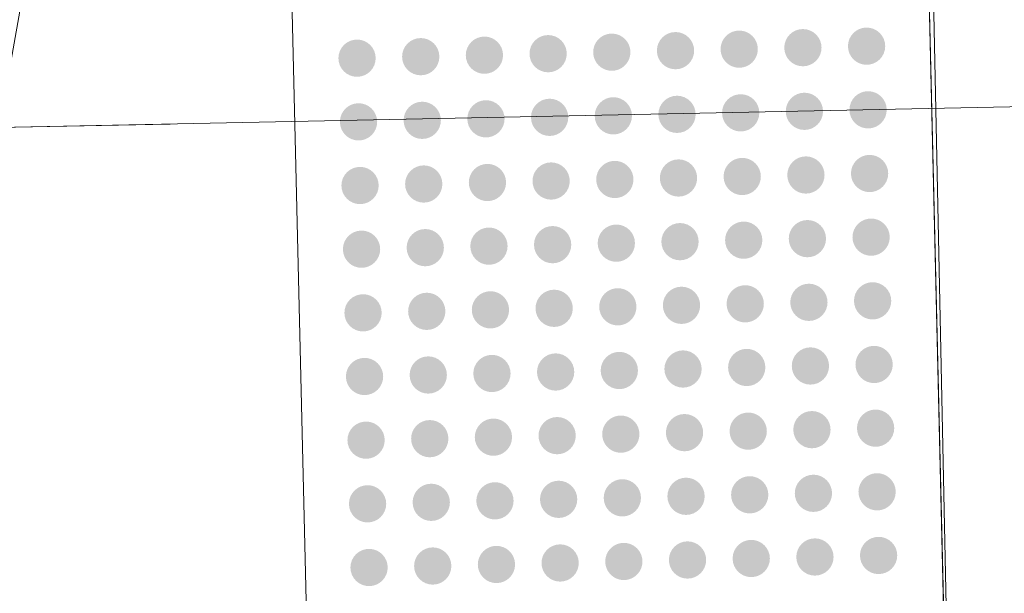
# Model space of a CAD drawing. Extents: x 2399984 to 2508823, y 556481 to 592637.
# Tile 44 of 158: x 2443533.56 to 2443536.65, y 558285.33 to 558287.13. Entities that reach past the tile are written whole.
import ezdxf

# ---------------------------------------------------------------- set-up
doc = ezdxf.new("R2010")
doc.units = 0
doc.header["$MEASUREMENT"] = 0
doc.linetypes.add('cl20', pattern=[100, 5, -5, 80, -5, 5])
doc.linetypes.add('cl50', pattern=[100, 7.5, -7.5, 70, -7.5, 7.5])
for name, color, linetype, lineweight in [('DT_X_Triangles', 91, 'Continuous', 0), ('GE_P_CL_20', 7, 'cl20', 13), ('GE_P_CL_50', 7, 'cl50', 13), ('PV_P_Bikeway', 193, 'Continuous', 13), ('PV_P_Curb_Ramp', 120, 'Continuous', 13)]:
    doc.layers.add(name, color=color, linetype=linetype, lineweight=lineweight)

msp = doc.modelspace()

# ---------------------------------------------------------------- hatches: boundary and pattern name
at = {"layer": 'PV_P_Curb_Ramp'}
h = msp.add_hatch(color=256, dxfattribs=at)
edge = h.paths.add_edge_path()
edge.add_arc((2443536.2181, 558287.0448), 0.0585, 0, 360)
h = msp.add_hatch(color=256, dxfattribs=at)
edge = h.paths.add_edge_path()
edge.add_arc((2443536.2181, 558287.0448), 0.0585, 0, 360)
h = msp.add_hatch(color=256, dxfattribs=at)
edge = h.paths.add_edge_path()
edge.add_arc((2443534.8185, 558287.0118), 0.0585, 0, 360)
h = msp.add_hatch(color=256, dxfattribs=at)
edge = h.paths.add_edge_path()
edge.add_arc((2443534.8185, 558287.0118), 0.0585, 0, 360)
h = msp.add_hatch(color=256, dxfattribs=at)
edge = h.paths.add_edge_path()
edge.add_arc((2443535.0184, 558287.0165), 0.0585, 0, 360)
h = msp.add_hatch(color=256, dxfattribs=at)
edge = h.paths.add_edge_path()
edge.add_arc((2443535.0184, 558287.0165), 0.0585, 0, 360)
h = msp.add_hatch(color=256, dxfattribs=at)
edge = h.paths.add_edge_path()
edge.add_arc((2443535.2184, 558287.0212), 0.0585, 0, 360)
h = msp.add_hatch(color=256, dxfattribs=at)
edge = h.paths.add_edge_path()
edge.add_arc((2443535.2184, 558287.0212), 0.0585, 0, 360)
h = msp.add_hatch(color=256, dxfattribs=at)
edge = h.paths.add_edge_path()
edge.add_arc((2443535.4183, 558287.0259), 0.0585, 0, 360)
h = msp.add_hatch(color=256, dxfattribs=at)
edge = h.paths.add_edge_path()
edge.add_arc((2443535.4183, 558287.0259), 0.0585, 0, 360)
h = msp.add_hatch(color=256, dxfattribs=at)
edge = h.paths.add_edge_path()
edge.add_arc((2443535.6183, 558287.0307), 0.0585, 0, 360)
h = msp.add_hatch(color=256, dxfattribs=at)
edge = h.paths.add_edge_path()
edge.add_arc((2443535.6183, 558287.0307), 0.0585, 0, 360)
h = msp.add_hatch(color=256, dxfattribs=at)
edge = h.paths.add_edge_path()
edge.add_arc((2443535.8182, 558287.0354), 0.0585, 0, 360)
h = msp.add_hatch(color=256, dxfattribs=at)
edge = h.paths.add_edge_path()
edge.add_arc((2443535.8182, 558287.0354), 0.0585, 0, 360)
h = msp.add_hatch(color=256, dxfattribs=at)
edge = h.paths.add_edge_path()
edge.add_arc((2443536.0182, 558287.0401), 0.0585, 0, 360)
h = msp.add_hatch(color=256, dxfattribs=at)
edge = h.paths.add_edge_path()
edge.add_arc((2443536.0182, 558287.0401), 0.0585, 0, 360)
h = msp.add_hatch(color=256, dxfattribs=at)
edge = h.paths.add_edge_path()
edge.add_arc((2443534.6186, 558287.0071), 0.0585, 0, 360)
h = msp.add_hatch(color=256, dxfattribs=at)
edge = h.paths.add_edge_path()
edge.add_arc((2443534.6186, 558287.0071), 0.0585, 0, 360)
h = msp.add_hatch(color=256, dxfattribs=at)
edge = h.paths.add_edge_path()
edge.add_arc((2443535.4231, 558286.826), 0.0585, 0, 360)
h = msp.add_hatch(color=256, dxfattribs=at)
edge = h.paths.add_edge_path()
edge.add_arc((2443535.4231, 558286.826), 0.0585, 0, 360)
h = msp.add_hatch(color=256, dxfattribs=at)
edge = h.paths.add_edge_path()
edge.add_arc((2443535.623, 558286.8307), 0.0585, 0, 360)
h = msp.add_hatch(color=256, dxfattribs=at)
edge = h.paths.add_edge_path()
edge.add_arc((2443535.623, 558286.8307), 0.0585, 0, 360)
h = msp.add_hatch(color=256, dxfattribs=at)
edge = h.paths.add_edge_path()
edge.add_arc((2443535.8229, 558286.8354), 0.0585, 0, 360)
h = msp.add_hatch(color=256, dxfattribs=at)
edge = h.paths.add_edge_path()
edge.add_arc((2443535.8229, 558286.8354), 0.0585, 0, 360)
h = msp.add_hatch(color=256, dxfattribs=at)
edge = h.paths.add_edge_path()
edge.add_arc((2443536.0229, 558286.8402), 0.0585, 0, 360)
h = msp.add_hatch(color=256, dxfattribs=at)
edge = h.paths.add_edge_path()
edge.add_arc((2443536.0229, 558286.8402), 0.0585, 0, 360)
h = msp.add_hatch(color=256, dxfattribs=at)
edge = h.paths.add_edge_path()
edge.add_arc((2443536.2228, 558286.8449), 0.0585, 0, 360)
h = msp.add_hatch(color=256, dxfattribs=at)
edge = h.paths.add_edge_path()
edge.add_arc((2443536.2228, 558286.8449), 0.0585, 0, 360)
h = msp.add_hatch(color=256, dxfattribs=at)
edge = h.paths.add_edge_path()
edge.add_arc((2443534.6233, 558286.8071), 0.0585, 0, 360)
h = msp.add_hatch(color=256, dxfattribs=at)
edge = h.paths.add_edge_path()
edge.add_arc((2443534.6233, 558286.8071), 0.0585, 0, 360)
h = msp.add_hatch(color=256, dxfattribs=at)
edge = h.paths.add_edge_path()
edge.add_arc((2443534.8232, 558286.8119), 0.0585, 0, 360)
h = msp.add_hatch(color=256, dxfattribs=at)
edge = h.paths.add_edge_path()
edge.add_arc((2443534.8232, 558286.8119), 0.0585, 0, 360)
h = msp.add_hatch(color=256, dxfattribs=at)
edge = h.paths.add_edge_path()
edge.add_arc((2443535.0232, 558286.8166), 0.0585, 0, 360)
h = msp.add_hatch(color=256, dxfattribs=at)
edge = h.paths.add_edge_path()
edge.add_arc((2443535.0232, 558286.8166), 0.0585, 0, 360)
h = msp.add_hatch(color=256, dxfattribs=at)
edge = h.paths.add_edge_path()
edge.add_arc((2443535.2231, 558286.8213), 0.0585, 0, 360)
h = msp.add_hatch(color=256, dxfattribs=at)
edge = h.paths.add_edge_path()
edge.add_arc((2443535.2231, 558286.8213), 0.0585, 0, 360)
h = msp.add_hatch(color=256, dxfattribs=at)
edge = h.paths.add_edge_path()
edge.add_arc((2443536.0276, 558286.6402), 0.0585, 0, 360)
h = msp.add_hatch(color=256, dxfattribs=at)
edge = h.paths.add_edge_path()
edge.add_arc((2443536.0276, 558286.6402), 0.0585, 0, 360)
h = msp.add_hatch(color=256, dxfattribs=at)
edge = h.paths.add_edge_path()
edge.add_arc((2443536.2275, 558286.6449), 0.0585, 0, 360)
h = msp.add_hatch(color=256, dxfattribs=at)
edge = h.paths.add_edge_path()
edge.add_arc((2443536.2275, 558286.6449), 0.0585, 0, 360)
h = msp.add_hatch(color=256, dxfattribs=at)
edge = h.paths.add_edge_path()
edge.add_arc((2443534.8279, 558286.6119), 0.0585, 0, 360)
h = msp.add_hatch(color=256, dxfattribs=at)
edge = h.paths.add_edge_path()
edge.add_arc((2443534.8279, 558286.6119), 0.0585, 0, 360)
h = msp.add_hatch(color=256, dxfattribs=at)
edge = h.paths.add_edge_path()
edge.add_arc((2443535.0279, 558286.6166), 0.0585, 0, 360)
h = msp.add_hatch(color=256, dxfattribs=at)
edge = h.paths.add_edge_path()
edge.add_arc((2443535.0279, 558286.6166), 0.0585, 0, 360)
h = msp.add_hatch(color=256, dxfattribs=at)
edge = h.paths.add_edge_path()
edge.add_arc((2443535.2278, 558286.6213), 0.0585, 0, 360)
h = msp.add_hatch(color=256, dxfattribs=at)
edge = h.paths.add_edge_path()
edge.add_arc((2443535.2278, 558286.6213), 0.0585, 0, 360)
h = msp.add_hatch(color=256, dxfattribs=at)
edge = h.paths.add_edge_path()
edge.add_arc((2443535.4278, 558286.6261), 0.0585, 0, 360)
h = msp.add_hatch(color=256, dxfattribs=at)
edge = h.paths.add_edge_path()
edge.add_arc((2443535.4278, 558286.6261), 0.0585, 0, 360)
h = msp.add_hatch(color=256, dxfattribs=at)
edge = h.paths.add_edge_path()
edge.add_arc((2443535.6277, 558286.6308), 0.0585, 0, 360)
h = msp.add_hatch(color=256, dxfattribs=at)
edge = h.paths.add_edge_path()
edge.add_arc((2443535.6277, 558286.6308), 0.0585, 0, 360)
h = msp.add_hatch(color=256, dxfattribs=at)
edge = h.paths.add_edge_path()
edge.add_arc((2443535.8277, 558286.6355), 0.0585, 0, 360)
h = msp.add_hatch(color=256, dxfattribs=at)
edge = h.paths.add_edge_path()
edge.add_arc((2443535.8277, 558286.6355), 0.0585, 0, 360)
h = msp.add_hatch(color=256, dxfattribs=at)
edge = h.paths.add_edge_path()
edge.add_arc((2443534.628, 558286.6072), 0.0585, 0, 360)
h = msp.add_hatch(color=256, dxfattribs=at)
edge = h.paths.add_edge_path()
edge.add_arc((2443534.628, 558286.6072), 0.0585, 0, 360)
h = msp.add_hatch(color=256, dxfattribs=at)
edge = h.paths.add_edge_path()
edge.add_arc((2443535.4325, 558286.4261), 0.0585, 0, 360)
h = msp.add_hatch(color=256, dxfattribs=at)
edge = h.paths.add_edge_path()
edge.add_arc((2443535.4325, 558286.4261), 0.0585, 0, 360)
h = msp.add_hatch(color=256, dxfattribs=at)
edge = h.paths.add_edge_path()
edge.add_arc((2443535.6324, 558286.4308), 0.0585, 0, 360)
h = msp.add_hatch(color=256, dxfattribs=at)
edge = h.paths.add_edge_path()
edge.add_arc((2443535.6324, 558286.4308), 0.0585, 0, 360)
h = msp.add_hatch(color=256, dxfattribs=at)
edge = h.paths.add_edge_path()
edge.add_arc((2443535.8324, 558286.4355), 0.0585, 0, 360)
h = msp.add_hatch(color=256, dxfattribs=at)
edge = h.paths.add_edge_path()
edge.add_arc((2443535.8324, 558286.4355), 0.0585, 0, 360)
h = msp.add_hatch(color=256, dxfattribs=at)
edge = h.paths.add_edge_path()
edge.add_arc((2443536.0323, 558286.4403), 0.0585, 0, 360)
h = msp.add_hatch(color=256, dxfattribs=at)
edge = h.paths.add_edge_path()
edge.add_arc((2443536.0323, 558286.4403), 0.0585, 0, 360)
h = msp.add_hatch(color=256, dxfattribs=at)
edge = h.paths.add_edge_path()
edge.add_arc((2443536.2323, 558286.445), 0.0585, 0, 360)
h = msp.add_hatch(color=256, dxfattribs=at)
edge = h.paths.add_edge_path()
edge.add_arc((2443536.2323, 558286.445), 0.0585, 0, 360)
h = msp.add_hatch(color=256, dxfattribs=at)
edge = h.paths.add_edge_path()
edge.add_arc((2443534.6327, 558286.4072), 0.0585, 0, 360)
h = msp.add_hatch(color=256, dxfattribs=at)
edge = h.paths.add_edge_path()
edge.add_arc((2443534.6327, 558286.4072), 0.0585, 0, 360)
h = msp.add_hatch(color=256, dxfattribs=at)
edge = h.paths.add_edge_path()
edge.add_arc((2443534.8327, 558286.412), 0.0585, 0, 360)
h = msp.add_hatch(color=256, dxfattribs=at)
edge = h.paths.add_edge_path()
edge.add_arc((2443534.8327, 558286.412), 0.0585, 0, 360)
h = msp.add_hatch(color=256, dxfattribs=at)
edge = h.paths.add_edge_path()
edge.add_arc((2443535.0326, 558286.4167), 0.0585, 0, 360)
h = msp.add_hatch(color=256, dxfattribs=at)
edge = h.paths.add_edge_path()
edge.add_arc((2443535.0326, 558286.4167), 0.0585, 0, 360)
h = msp.add_hatch(color=256, dxfattribs=at)
edge = h.paths.add_edge_path()
edge.add_arc((2443535.2325, 558286.4214), 0.0585, 0, 360)
h = msp.add_hatch(color=256, dxfattribs=at)
edge = h.paths.add_edge_path()
edge.add_arc((2443535.2325, 558286.4214), 0.0585, 0, 360)
h = msp.add_hatch(color=256, dxfattribs=at)
edge = h.paths.add_edge_path()
edge.add_arc((2443536.037, 558286.2403), 0.0585, 0, 360)
h = msp.add_hatch(color=256, dxfattribs=at)
edge = h.paths.add_edge_path()
edge.add_arc((2443536.037, 558286.2403), 0.0585, 0, 360)
h = msp.add_hatch(color=256, dxfattribs=at)
edge = h.paths.add_edge_path()
edge.add_arc((2443536.237, 558286.245), 0.0585, 0, 360)
h = msp.add_hatch(color=256, dxfattribs=at)
edge = h.paths.add_edge_path()
edge.add_arc((2443536.237, 558286.245), 0.0585, 0, 360)
h = msp.add_hatch(color=256, dxfattribs=at)
edge = h.paths.add_edge_path()
edge.add_arc((2443534.6374, 558286.2073), 0.0585, 0, 360)
h = msp.add_hatch(color=256, dxfattribs=at)
edge = h.paths.add_edge_path()
edge.add_arc((2443534.6374, 558286.2073), 0.0585, 0, 360)
h = msp.add_hatch(color=256, dxfattribs=at)
edge = h.paths.add_edge_path()
edge.add_arc((2443534.8374, 558286.212), 0.0585, 0, 360)
h = msp.add_hatch(color=256, dxfattribs=at)
edge = h.paths.add_edge_path()
edge.add_arc((2443534.8374, 558286.212), 0.0585, 0, 360)
h = msp.add_hatch(color=256, dxfattribs=at)
edge = h.paths.add_edge_path()
edge.add_arc((2443535.0373, 558286.2167), 0.0585, 0, 360)
h = msp.add_hatch(color=256, dxfattribs=at)
edge = h.paths.add_edge_path()
edge.add_arc((2443535.0373, 558286.2167), 0.0585, 0, 360)
h = msp.add_hatch(color=256, dxfattribs=at)
edge = h.paths.add_edge_path()
edge.add_arc((2443535.2373, 558286.2215), 0.0585, 0, 360)
h = msp.add_hatch(color=256, dxfattribs=at)
edge = h.paths.add_edge_path()
edge.add_arc((2443535.2373, 558286.2215), 0.0585, 0, 360)
h = msp.add_hatch(color=256, dxfattribs=at)
edge = h.paths.add_edge_path()
edge.add_arc((2443535.4372, 558286.2262), 0.0585, 0, 360)
h = msp.add_hatch(color=256, dxfattribs=at)
edge = h.paths.add_edge_path()
edge.add_arc((2443535.4372, 558286.2262), 0.0585, 0, 360)
h = msp.add_hatch(color=256, dxfattribs=at)
edge = h.paths.add_edge_path()
edge.add_arc((2443535.6371, 558286.2309), 0.0585, 0, 360)
h = msp.add_hatch(color=256, dxfattribs=at)
edge = h.paths.add_edge_path()
edge.add_arc((2443535.6371, 558286.2309), 0.0585, 0, 360)
h = msp.add_hatch(color=256, dxfattribs=at)
edge = h.paths.add_edge_path()
edge.add_arc((2443535.8371, 558286.2356), 0.0585, 0, 360)
h = msp.add_hatch(color=256, dxfattribs=at)
edge = h.paths.add_edge_path()
edge.add_arc((2443535.8371, 558286.2356), 0.0585, 0, 360)
h = msp.add_hatch(color=256, dxfattribs=at)
edge = h.paths.add_edge_path()
edge.add_arc((2443535.242, 558286.0215), 0.0585, 0, 360)
h = msp.add_hatch(color=256, dxfattribs=at)
edge = h.paths.add_edge_path()
edge.add_arc((2443535.242, 558286.0215), 0.0585, 0, 360)
h = msp.add_hatch(color=256, dxfattribs=at)
edge = h.paths.add_edge_path()
edge.add_arc((2443535.4419, 558286.0262), 0.0585, 0, 360)
h = msp.add_hatch(color=256, dxfattribs=at)
edge = h.paths.add_edge_path()
edge.add_arc((2443535.4419, 558286.0262), 0.0585, 0, 360)
h = msp.add_hatch(color=256, dxfattribs=at)
edge = h.paths.add_edge_path()
edge.add_arc((2443535.6419, 558286.0309), 0.0585, 0, 360)
h = msp.add_hatch(color=256, dxfattribs=at)
edge = h.paths.add_edge_path()
edge.add_arc((2443535.6419, 558286.0309), 0.0585, 0, 360)
h = msp.add_hatch(color=256, dxfattribs=at)
edge = h.paths.add_edge_path()
edge.add_arc((2443535.8418, 558286.0357), 0.0585, 0, 360)
h = msp.add_hatch(color=256, dxfattribs=at)
edge = h.paths.add_edge_path()
edge.add_arc((2443535.8418, 558286.0357), 0.0585, 0, 360)
h = msp.add_hatch(color=256, dxfattribs=at)
edge = h.paths.add_edge_path()
edge.add_arc((2443536.0418, 558286.0404), 0.0585, 0, 360)
h = msp.add_hatch(color=256, dxfattribs=at)
edge = h.paths.add_edge_path()
edge.add_arc((2443536.0418, 558286.0404), 0.0585, 0, 360)
h = msp.add_hatch(color=256, dxfattribs=at)
edge = h.paths.add_edge_path()
edge.add_arc((2443536.2417, 558286.0451), 0.0585, 0, 360)
h = msp.add_hatch(color=256, dxfattribs=at)
edge = h.paths.add_edge_path()
edge.add_arc((2443536.2417, 558286.0451), 0.0585, 0, 360)
h = msp.add_hatch(color=256, dxfattribs=at)
edge = h.paths.add_edge_path()
edge.add_arc((2443534.6421, 558286.0074), 0.0585, 0, 360)
h = msp.add_hatch(color=256, dxfattribs=at)
edge = h.paths.add_edge_path()
edge.add_arc((2443534.6421, 558286.0074), 0.0585, 0, 360)
h = msp.add_hatch(color=256, dxfattribs=at)
edge = h.paths.add_edge_path()
edge.add_arc((2443534.8421, 558286.0121), 0.0585, 0, 360)
h = msp.add_hatch(color=256, dxfattribs=at)
edge = h.paths.add_edge_path()
edge.add_arc((2443534.8421, 558286.0121), 0.0585, 0, 360)
h = msp.add_hatch(color=256, dxfattribs=at)
edge = h.paths.add_edge_path()
edge.add_arc((2443535.042, 558286.0168), 0.0585, 0, 360)
h = msp.add_hatch(color=256, dxfattribs=at)
edge = h.paths.add_edge_path()
edge.add_arc((2443535.042, 558286.0168), 0.0585, 0, 360)
h = msp.add_hatch(color=256, dxfattribs=at)
edge = h.paths.add_edge_path()
edge.add_arc((2443536.0465, 558285.8404), 0.0585, 0, 360)
h = msp.add_hatch(color=256, dxfattribs=at)
edge = h.paths.add_edge_path()
edge.add_arc((2443536.0465, 558285.8404), 0.0585, 0, 360)
h = msp.add_hatch(color=256, dxfattribs=at)
edge = h.paths.add_edge_path()
edge.add_arc((2443536.2464, 558285.8451), 0.0585, 0, 360)
h = msp.add_hatch(color=256, dxfattribs=at)
edge = h.paths.add_edge_path()
edge.add_arc((2443536.2464, 558285.8451), 0.0585, 0, 360)
h = msp.add_hatch(color=256, dxfattribs=at)
edge = h.paths.add_edge_path()
edge.add_arc((2443534.6469, 558285.8074), 0.0585, 0, 360)
h = msp.add_hatch(color=256, dxfattribs=at)
edge = h.paths.add_edge_path()
edge.add_arc((2443534.6469, 558285.8074), 0.0585, 0, 360)
h = msp.add_hatch(color=256, dxfattribs=at)
edge = h.paths.add_edge_path()
edge.add_arc((2443534.8468, 558285.8121), 0.0585, 0, 360)
h = msp.add_hatch(color=256, dxfattribs=at)
edge = h.paths.add_edge_path()
edge.add_arc((2443534.8468, 558285.8121), 0.0585, 0, 360)
h = msp.add_hatch(color=256, dxfattribs=at)
edge = h.paths.add_edge_path()
edge.add_arc((2443535.0467, 558285.8168), 0.0585, 0, 360)
h = msp.add_hatch(color=256, dxfattribs=at)
edge = h.paths.add_edge_path()
edge.add_arc((2443535.0467, 558285.8168), 0.0585, 0, 360)
h = msp.add_hatch(color=256, dxfattribs=at)
edge = h.paths.add_edge_path()
edge.add_arc((2443535.2467, 558285.8216), 0.0585, 0, 360)
h = msp.add_hatch(color=256, dxfattribs=at)
edge = h.paths.add_edge_path()
edge.add_arc((2443535.2467, 558285.8216), 0.0585, 0, 360)
h = msp.add_hatch(color=256, dxfattribs=at)
edge = h.paths.add_edge_path()
edge.add_arc((2443535.4466, 558285.8263), 0.0585, 0, 360)
h = msp.add_hatch(color=256, dxfattribs=at)
edge = h.paths.add_edge_path()
edge.add_arc((2443535.4466, 558285.8263), 0.0585, 0, 360)
h = msp.add_hatch(color=256, dxfattribs=at)
edge = h.paths.add_edge_path()
edge.add_arc((2443535.6466, 558285.831), 0.0585, 0, 360)
h = msp.add_hatch(color=256, dxfattribs=at)
edge = h.paths.add_edge_path()
edge.add_arc((2443535.6466, 558285.831), 0.0585, 0, 360)
h = msp.add_hatch(color=256, dxfattribs=at)
edge = h.paths.add_edge_path()
edge.add_arc((2443535.8465, 558285.8357), 0.0585, 0, 360)
h = msp.add_hatch(color=256, dxfattribs=at)
edge = h.paths.add_edge_path()
edge.add_arc((2443535.8465, 558285.8357), 0.0585, 0, 360)
h = msp.add_hatch(color=256, dxfattribs=at)
edge = h.paths.add_edge_path()
edge.add_arc((2443535.2514, 558285.6216), 0.0585, 0, 360)
h = msp.add_hatch(color=256, dxfattribs=at)
edge = h.paths.add_edge_path()
edge.add_arc((2443535.2514, 558285.6216), 0.0585, 0, 360)
h = msp.add_hatch(color=256, dxfattribs=at)
edge = h.paths.add_edge_path()
edge.add_arc((2443535.4514, 558285.6263), 0.0585, 0, 360)
h = msp.add_hatch(color=256, dxfattribs=at)
edge = h.paths.add_edge_path()
edge.add_arc((2443535.4514, 558285.6263), 0.0585, 0, 360)
h = msp.add_hatch(color=256, dxfattribs=at)
edge = h.paths.add_edge_path()
edge.add_arc((2443535.6513, 558285.6311), 0.0585, 0, 360)
h = msp.add_hatch(color=256, dxfattribs=at)
edge = h.paths.add_edge_path()
edge.add_arc((2443535.6513, 558285.6311), 0.0585, 0, 360)
h = msp.add_hatch(color=256, dxfattribs=at)
edge = h.paths.add_edge_path()
edge.add_arc((2443535.8512, 558285.6358), 0.0585, 0, 360)
h = msp.add_hatch(color=256, dxfattribs=at)
edge = h.paths.add_edge_path()
edge.add_arc((2443535.8512, 558285.6358), 0.0585, 0, 360)
h = msp.add_hatch(color=256, dxfattribs=at)
edge = h.paths.add_edge_path()
edge.add_arc((2443536.0512, 558285.6405), 0.0585, 0, 360)
h = msp.add_hatch(color=256, dxfattribs=at)
edge = h.paths.add_edge_path()
edge.add_arc((2443536.0512, 558285.6405), 0.0585, 0, 360)
h = msp.add_hatch(color=256, dxfattribs=at)
edge = h.paths.add_edge_path()
edge.add_arc((2443536.2511, 558285.6452), 0.0585, 0, 360)
h = msp.add_hatch(color=256, dxfattribs=at)
edge = h.paths.add_edge_path()
edge.add_arc((2443536.2511, 558285.6452), 0.0585, 0, 360)
h = msp.add_hatch(color=256, dxfattribs=at)
edge = h.paths.add_edge_path()
edge.add_arc((2443534.6516, 558285.6075), 0.0585, 0, 360)
h = msp.add_hatch(color=256, dxfattribs=at)
edge = h.paths.add_edge_path()
edge.add_arc((2443534.6516, 558285.6075), 0.0585, 0, 360)
h = msp.add_hatch(color=256, dxfattribs=at)
edge = h.paths.add_edge_path()
edge.add_arc((2443534.8515, 558285.6122), 0.0585, 0, 360)
h = msp.add_hatch(color=256, dxfattribs=at)
edge = h.paths.add_edge_path()
edge.add_arc((2443534.8515, 558285.6122), 0.0585, 0, 360)
h = msp.add_hatch(color=256, dxfattribs=at)
edge = h.paths.add_edge_path()
edge.add_arc((2443535.0515, 558285.6169), 0.0585, 0, 360)
h = msp.add_hatch(color=256, dxfattribs=at)
edge = h.paths.add_edge_path()
edge.add_arc((2443535.0515, 558285.6169), 0.0585, 0, 360)
h = msp.add_hatch(color=256, dxfattribs=at)
edge = h.paths.add_edge_path()
edge.add_arc((2443535.856, 558285.4358), 0.0585, 0, 360)
h = msp.add_hatch(color=256, dxfattribs=at)
edge = h.paths.add_edge_path()
edge.add_arc((2443535.856, 558285.4358), 0.0585, 0, 360)
h = msp.add_hatch(color=256, dxfattribs=at)
edge = h.paths.add_edge_path()
edge.add_arc((2443536.0559, 558285.4405), 0.0585, 0, 360)
h = msp.add_hatch(color=256, dxfattribs=at)
edge = h.paths.add_edge_path()
edge.add_arc((2443536.0559, 558285.4405), 0.0585, 0, 360)
h = msp.add_hatch(color=256, dxfattribs=at)
edge = h.paths.add_edge_path()
edge.add_arc((2443536.2558, 558285.4453), 0.0585, 0, 360)
h = msp.add_hatch(color=256, dxfattribs=at)
edge = h.paths.add_edge_path()
edge.add_arc((2443536.2558, 558285.4453), 0.0585, 0, 360)
h = msp.add_hatch(color=256, dxfattribs=at)
edge = h.paths.add_edge_path()
edge.add_arc((2443534.6563, 558285.4075), 0.0585, 0, 360)
h = msp.add_hatch(color=256, dxfattribs=at)
edge = h.paths.add_edge_path()
edge.add_arc((2443534.6563, 558285.4075), 0.0585, 0, 360)
h = msp.add_hatch(color=256, dxfattribs=at)
edge = h.paths.add_edge_path()
edge.add_arc((2443534.8562, 558285.4122), 0.0585, 0, 360)
h = msp.add_hatch(color=256, dxfattribs=at)
edge = h.paths.add_edge_path()
edge.add_arc((2443534.8562, 558285.4122), 0.0585, 0, 360)
h = msp.add_hatch(color=256, dxfattribs=at)
edge = h.paths.add_edge_path()
edge.add_arc((2443535.0562, 558285.417), 0.0585, 0, 360)
h = msp.add_hatch(color=256, dxfattribs=at)
edge = h.paths.add_edge_path()
edge.add_arc((2443535.0562, 558285.417), 0.0585, 0, 360)
h = msp.add_hatch(color=256, dxfattribs=at)
edge = h.paths.add_edge_path()
edge.add_arc((2443535.2561, 558285.4217), 0.0585, 0, 360)
h = msp.add_hatch(color=256, dxfattribs=at)
edge = h.paths.add_edge_path()
edge.add_arc((2443535.2561, 558285.4217), 0.0585, 0, 360)
h = msp.add_hatch(color=256, dxfattribs=at)
edge = h.paths.add_edge_path()
edge.add_arc((2443535.4561, 558285.4264), 0.0585, 0, 360)
h = msp.add_hatch(color=256, dxfattribs=at)
edge = h.paths.add_edge_path()
edge.add_arc((2443535.4561, 558285.4264), 0.0585, 0, 360)
h = msp.add_hatch(color=256, dxfattribs=at)
edge = h.paths.add_edge_path()
edge.add_arc((2443535.656, 558285.4311), 0.0585, 0, 360)
h = msp.add_hatch(color=256, dxfattribs=at)
edge = h.paths.add_edge_path()
edge.add_arc((2443535.656, 558285.4311), 0.0585, 0, 360)

# ---------------------------------------------------------------- linework, layer by layer
at = {"layer": 'GE_P_CL_20'}
msp.add_line((2443549.0284, 558287.1075), (2443370.7887, 558283.4521), dxfattribs=at)
at = {"layer": 'GE_P_CL_50'}
msp.add_line((2443549.0284, 558287.1075), (2443370.7887, 558283.4521), dxfattribs=at)
at = {"layer": 'PV_P_Bikeway'}
msp.add_line((2443536.5407, 558281.8503), (2443536.3049, 558291.8476), dxfattribs=at)
at = {"layer": 'PV_P_Curb_Ramp'}
msp.add_line((2443534.5413, 558281.8031), (2443534.3054, 558291.8004), dxfattribs=at)
msp.add_line((2443534.5413, 558281.8031), (2443534.3054, 558291.8004), dxfattribs=at)

# ---------------------------------------------------------------- meshes
at = {"layer": 'DT_X_Triangles'}
mesh = msp.add_polyface(dxfattribs=at)
corners = [(2443408.613, 558308.221), (2443444.821, 558307.2), (2443424.563, 558298.292), (2443409.746, 558269.213), (2443426.517, 558284.257), (2443446.396, 558269.99), (2443415.496, 558252.895), (2443449.996, 558253.439), (2443450.098, 558282.805), (2443464.88, 558310.019), (2443472.707, 558285.454), (2443484.335, 558271.209), (2443482.383, 558253.655), (2443534.905, 558222.876), (2443491.138, 558308.544), (2443493.952, 558290.426), (2443518.386, 558252.639), (2443525.972, 558232.698), (2443508.734, 558271.504), (2443524.32, 558330.869), (2443521.702, 558313.737), (2443515.308, 558300.968), (2443521.991, 558271.292), (2443511.895, 558270.584), (2443521.312, 558276.107), (2443519.47, 558272.871), (2443523.71, 558301.773), (2443529.206, 558330.942), (2443529.703, 558300.727), (2443530.147, 558278.995)]
mesh.append_faces([[corners[k] for k in face] for face in [(0, 1, 2), (3, 4, 5), (6, 5, 7), (2, 1, 8), (2, 8, 4), (4, 8, 5), (1, 9, 8), (5, 10, 11), (5, 11, 7), (5, 8, 10), (7, 11, 12), (7, 12, 13), (8, 9, 10), (9, 14, 10), (10, 14, 15), (10, 15, 11), (12, 16, 17), (12, 17, 13), (12, 11, 18), (12, 18, 16), (11, 15, 18), (14, 19, 20), (14, 20, 21), (14, 21, 15), (15, 21, 18), (18, 22, 23), (18, 23, 16), (18, 21, 24), (18, 24, 25), (18, 25, 22), (23, 22, 16), (21, 26, 24), (21, 20, 26), (16, 22, 17), (25, 24, 22), (24, 26, 22), (20, 19, 26), (22, 26, 17), (26, 19, 17), (19, 27, 28), (19, 28, 29), (19, 29, 17)]])
mesh = msp.add_polyface(dxfattribs=at)
corners = [(2443525.972, 558232.698), (2443531.022, 558233.121), (2443534.905, 558222.876), (2443530.147, 558278.995), (2443529.206, 558330.942), (2443573.484, 558298.89), (2443563.078, 558298.453), (2443534.912, 558311.716), (2443529.703, 558300.727), (2443536.08, 558301.38), (2443532.645, 558281.998), (2443531.584, 558277.004), (2443532.589, 558271.41), (2443532.473, 558247.857), (2443533.234, 558242.953), (2443536.532, 558282.219), (2443536.458, 558274.493), (2443566.343, 558268.31), (2443548.612, 558297.08), (2443536.217, 558297.357), (2443563.079, 558276.748), (2443562.75, 558273.669), (2443565.988, 558282.157), (2443564.183, 558279.641), (2443566.316, 558269.04), (2443567.167, 558273.738), (2443568.376, 558284.128), (2443566.582, 558282.749)]
mesh.append_faces([[corners[k] for k in face] for face in [(0, 1, 2), (0, 3, 1), (4, 5, 6), (4, 6, 7), (4, 7, 8), (8, 9, 10), (8, 10, 3), (8, 7, 9), (3, 10, 11), (3, 11, 12), (3, 12, 13), (3, 13, 1), (1, 13, 14), (1, 14, 2), (11, 15, 16), (11, 16, 12), (11, 10, 15), (13, 12, 16), (13, 16, 17), (13, 17, 14), (10, 9, 15), (14, 17, 2), (7, 6, 18), (7, 18, 9), (9, 18, 19), (9, 19, 15), (19, 18, 15), (16, 20, 21), (16, 21, 17), (16, 15, 20), (15, 18, 20), (18, 6, 22), (18, 22, 23), (18, 23, 20), (21, 24, 17), (21, 20, 25), (21, 25, 24), (6, 26, 27), (6, 27, 22), (20, 23, 25), (23, 22, 25), (24, 25, 17)]])
mesh = msp.add_polyface(dxfattribs=at)
corners = [(2443534.905, 558222.876), (2443566.343, 558268.31), (2443626.332, 558276.456), (2443563.078, 558298.453), (2443573.484, 558298.89), (2443571.187, 558285.425), (2443568.376, 558284.128), (2443565.988, 558282.157), (2443566.582, 558282.749), (2443567.167, 558273.738), (2443574.806, 558285.975), (2443573.622, 558285.395), (2443574.237, 558285.962), (2443626.358, 558300.346), (2443626.399, 558286.756), (2443625.895, 558282.179), (2443675.526, 558284.404), (2443676.337, 558277.032), (2443675.305, 558300.542), (2443675.344, 558287.903), (2443726.647, 558301.559), (2443726.463, 558288.149), (2443726.372, 558283.884), (2443726.474, 558281.571), (2443726.643, 558278.304), (2443749.745, 558284.556), (2443749.58, 558281.982), (2443750.321, 558288.646), (2443749.213, 558278.458), (2443750.15, 558302.135), (2443771.237, 558282.647), (2443770.467, 558288.951), (2443769.594, 558302.194)]
mesh.append_faces([[corners[k] for k in face] for face in [(0, 1, 2), (3, 4, 5), (3, 5, 6), (7, 8, 6), (7, 6, 9), (1, 9, 10), (1, 10, 2), (9, 6, 11), (9, 11, 10), (6, 5, 11), (5, 12, 11), (5, 4, 12), (4, 13, 10), (4, 10, 12), (11, 12, 10), (10, 13, 14), (10, 14, 15), (10, 15, 2), (15, 14, 16), (15, 16, 2), (2, 16, 17), (13, 18, 19), (13, 19, 14), (14, 19, 16), (18, 20, 21), (18, 21, 19), (19, 22, 16), (19, 21, 22), (16, 23, 17), (16, 22, 23), (17, 23, 24), (22, 25, 26), (22, 26, 23), (22, 21, 25), (21, 27, 25), (21, 20, 27), (23, 28, 24), (23, 26, 28), (20, 29, 27), (28, 26, 30), (25, 27, 31), (29, 32, 27)]])

doc.saveas('drawing.dxf')
